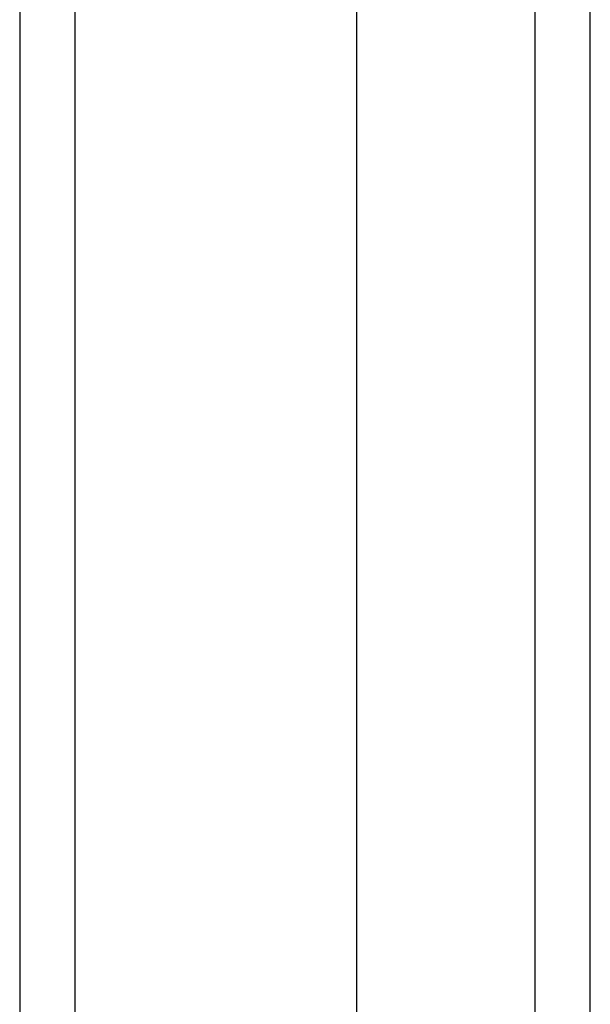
# Model space of a CAD drawing. Header units: inches. Extents: x 3 to 173, y 3 to 113.
# Tile 22 of 59: x 74.744 to 75.605, y 70.622 to 72.108. Entities that reach past the tile are written whole.
import ezdxf

# ---------------------------------------------------------------- set-up
doc = ezdxf.new("R2010")
doc.units = ezdxf.units.IN
doc.header["$LTSCALE"] = 10.4
doc.header["$MEASUREMENT"] = 0
doc.layers.add('Visible Edges(ANSI)', color=7, linetype='Continuous', lineweight=25)
doc.layers.add('Visible Tangent Edges(ANSI)', color=7, linetype='Continuous', lineweight=25)

msp = doc.modelspace()

# ---------------------------------------------------------------- linework, layer by layer
at = {"layer": 'Visible Edges(ANSI)'}
for p, q in [((74.74375, 74.0953), (74.74375, 44.43878)), ((75.25255, 45.24714), (75.25255, 73.28694)), ((75.6048, 45.24714), (75.6048, 73.28694))]:
    msp.add_line(p, q, dxfattribs=at)
at = {"layer": 'Visible Tangent Edges(ANSI)'}
for p, q in [((74.82726, 44.43878), (74.82726, 74.0953)), ((75.52129, 73.40126), (75.52129, 45.13281))]:
    msp.add_line(p, q, dxfattribs=at)

doc.saveas('drawing.dxf')
